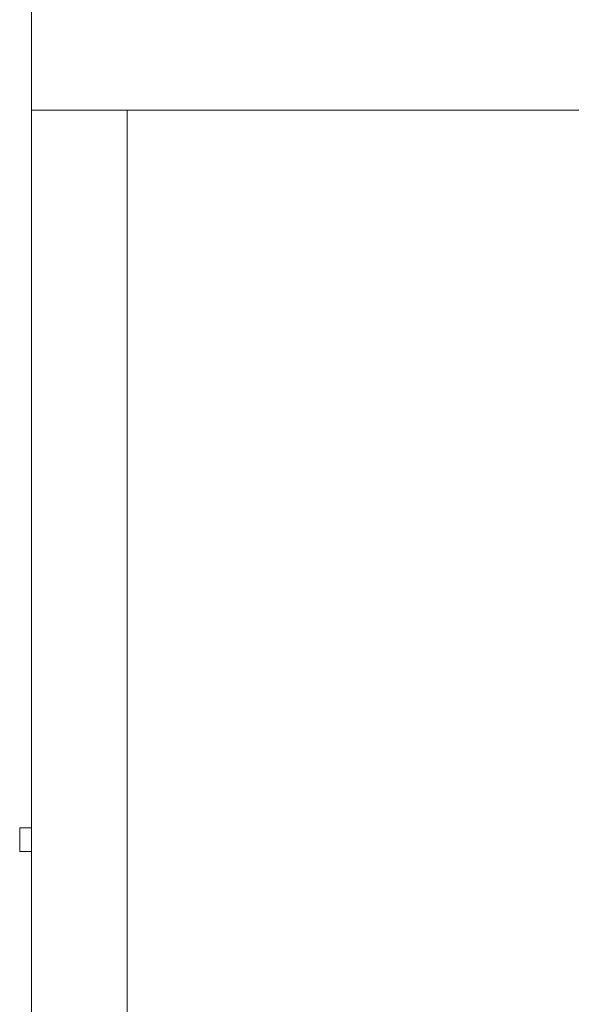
# Model space of a CAD drawing. Header units: millimetres. Extents: x -770 to 800, y -683 to 530.
# Tile 2 of 20: x -770 to -539, y -424 to -12. Entities that reach past the tile are written whole.
import ezdxf

# ---------------------------------------------------------------- set-up
doc = ezdxf.new("R2010")
doc.units = ezdxf.units.MM
doc.header["$MEASUREMENT"] = 0
doc.layers.add('MATERIAL 1', color=251, linetype='Continuous', true_color=0x505050)

msp = doc.modelspace()

# ---------------------------------------------------------------- linework, layer by layer
at = {"layer": 'MATERIAL 1', "color": 251, "linetype": 'Continuous', "lineweight": 0, "true_color": 0x505050}
for p, q in [((-765, 529.92), (-765, -50.08)), ((-765, -50.08), (-191.13, -50.08)), ((-765, -50.08), (-765, -500.08)), ((-725, -50.08), (-725, -460.08)), ((-770, -360.08), (-770, -350.08)), ((-765, -350.08), (-770, -350.08)), ((-770, -360.08), (-765, -360.08))]:
    msp.add_line(p, q, dxfattribs=at)

doc.saveas('drawing.dxf')
